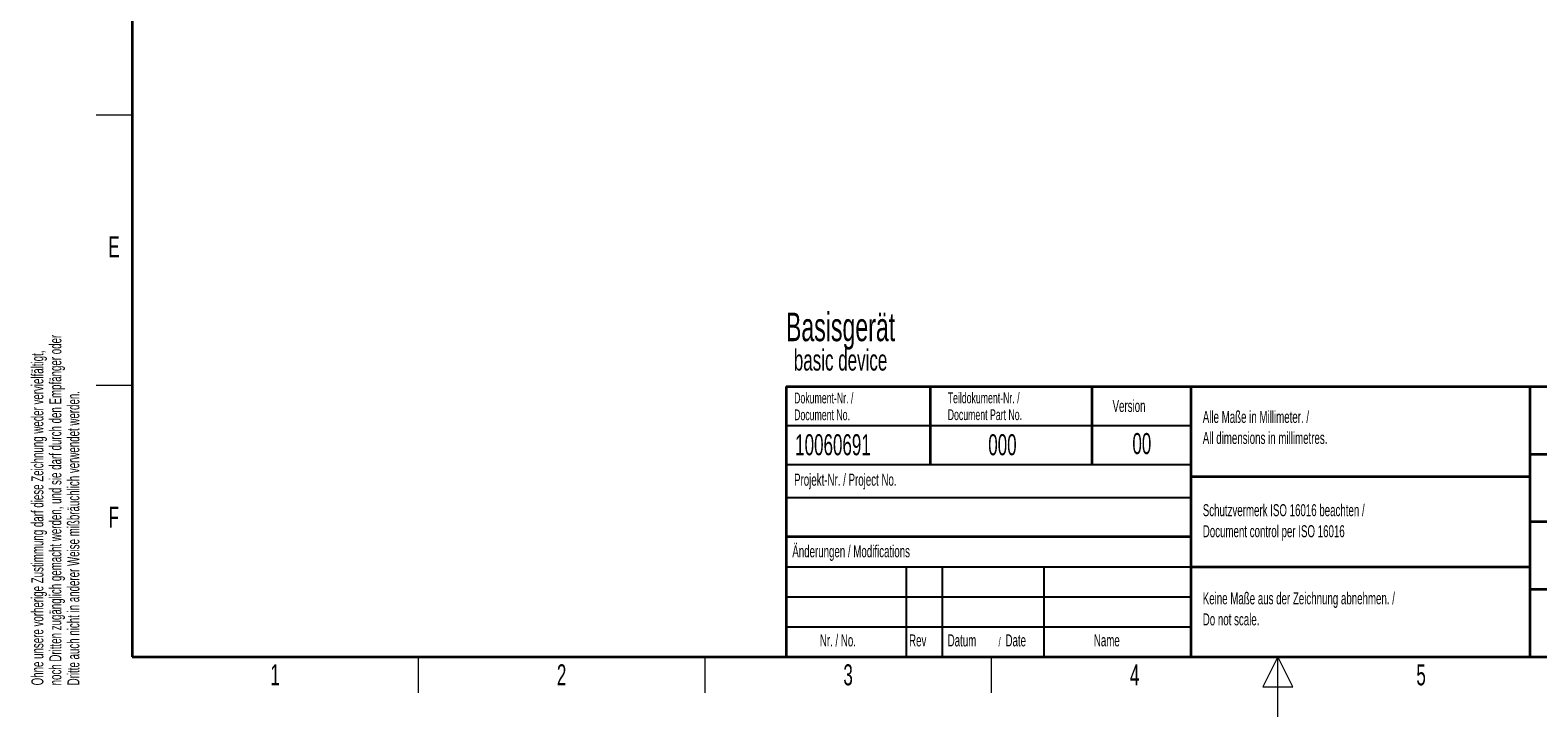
# Model space of a CAD drawing. Header units: millimetres. Extents: x 5 to 418, y 2 to 292.
# Tile 1 of 51: x 9 to 260, y 2 to 116. Entities that reach past the tile are written whole.
import ezdxf

# ---------------------------------------------------------------- set-up
doc = ezdxf.new("R2010")
doc.units = ezdxf.units.MM
doc.layers.add('SLD-0', color=7, linetype='Continuous')
doc.styles.add('SLDTEXTSTYLE0', font='TXT', dxfattribs={"width": 0.605})

# ---------------------------------------------------------------- blocks, each defined once
blk = doc.blocks.new('SW_NOTE_0')
at = {"layer": 'SLD-0', "color": 0, "attachment_point": 1, "style": 'SLDTEXTSTYLE0'}
for s, insert, char_height in [('Basisgerät', (0, 6.14), 4.763), ('basic device', (1.31, -0.02), 3.5)]:
    blk.add_mtext(s, dxfattribs=dict(at, insert=insert, char_height=char_height))
blk = doc.blocks.new('SW_NOTE_0_2')
at = {"layer": 'SLD-0', "color": 0, "char_height": 2, "attachment_point": 1, "rotation": 90, "style": 'SLDTEXTSTYLE0'}
for s, insert in [('noch Dritten zugänglich gemacht werden, und sie darf durch den Empfänger oder', (0.42, 0)), ('Ohne unsere vorherige Zustimmung darf diese Zeichnung weder vervielfältigt,', (-2.58, 0)), ('Dritte auch nicht in anderer Weise mißbräuchlich verwendet werden.', (3.42, 0))]:
    blk.add_mtext(s, dxfattribs=dict(at, insert=insert))
blk = doc.blocks.new('SW_NOTE_0_3')
at = {"layer": 'SLD-0', "color": 0, "attachment_point": 1, "style": 'SLDTEXTSTYLE0'}
for s, insert, char_height in [('Datum', (0, 2.58), 2), ('Date', (9.64, 2.58), 2), ('/', (8.48, 2.08), 1.5)]:
    blk.add_mtext(s, dxfattribs=dict(at, insert=insert, char_height=char_height))
blk = doc.blocks.new('SW_NOTE_0_4')
at = {"layer": 'SLD-0', "color": 0, "char_height": 2, "attachment_point": 1, "style": 'SLDTEXTSTYLE0'}
for s, insert in [('Alle Maße in Millimeter. /', (0, 2.58)), ('All dimensions in millimetres.', (0, -0.92))]:
    blk.add_mtext(s, dxfattribs=dict(at, insert=insert))
blk = doc.blocks.new('SW_NOTE_0_5')
at = {"layer": 'SLD-0', "color": 0, "char_height": 1.8, "attachment_point": 1, "style": 'SLDTEXTSTYLE0'}
for s, insert in [('Teildokument-Nr. /', (0, 2.32)), ('Document Part No.', (0, -0.48))]:
    blk.add_mtext(s, dxfattribs=dict(at, insert=insert))
blk = doc.blocks.new('SW_NOTE_0_6')
at = {"layer": 'SLD-0', "color": 0, "char_height": 1.8, "attachment_point": 1, "style": 'SLDTEXTSTYLE0'}
for s, insert in [('Dokument-Nr. /', (0, 2.32)), ('Document No.', (0, -0.48))]:
    blk.add_mtext(s, dxfattribs=dict(at, insert=insert))
blk = doc.blocks.new('SW_NOTE_0_7')
at = {"layer": 'SLD-0', "color": 0, "char_height": 2, "attachment_point": 1, "style": 'SLDTEXTSTYLE0'}
for s, insert in [('Keine Maße aus der Zeichnung abnehmen. /', (0, 2.58)), ('Do not scale.', (0, -0.92))]:
    blk.add_mtext(s, dxfattribs=dict(at, insert=insert))
blk = doc.blocks.new('SW_NOTE_0_8')
at = {"layer": 'SLD-0', "color": 0, "char_height": 2, "attachment_point": 1, "style": 'SLDTEXTSTYLE0'}
for s, insert in [('Schutzvermerk ISO 16016 beachten /', (0, 2.58)), ('Document control per ISO 16016', (0, -0.92))]:
    blk.add_mtext(s, dxfattribs=dict(at, insert=insert))

msp = doc.modelspace()

# ---------------------------------------------------------------- linework, layer by layer
at = {"layer": 'SLD-0', "lineweight": 35}
for p, q in [((26, 282.5), (26, 12)), ((135, 57), (408, 57)), ((135, 57), (135, 12)), ((159, 57), (159, 44)), ((186, 57), (186, 44)), ((202.5, 57), (202.5, 12)), ((259, 57), (259, 12)), ((259, 45.75), (288, 45.75)), ((202.5, 42), (259, 42)), ((259, 34.5), (288, 34.5)), ((135, 32), (202.5, 32)), ((202.5, 27), (259, 27)), ((259, 23.25), (288, 23.25)), ((26, 12), (408, 12)), ((135, 12), (408, 12))]:
    msp.add_line(p, q, dxfattribs=at)
at = {"layer": 'SLD-0', "lineweight": 18}
for p, q in [((20, 102.25), (26, 102.25)), ((20, 57.25), (26, 57.25)), ((73.75, 6), (73.75, 12)), ((121.5, 6), (121.5, 12)), ((169.25, 6), (169.25, 12)), ((217, 12), (214.5, 7)), ((217, 2), (217, 12)), ((219.5, 7), (217, 12)), ((214.5, 7), (219.5, 7))]:
    msp.add_line(p, q, dxfattribs=at)
at = {"layer": 'SLD-0'}
for p, q in [((135, 50.5), (202.5, 50.5)), ((135, 38.5), (202.5, 38.5)), ((135, 27), (202.5, 27)), ((155, 27), (155, 12)), ((161, 27), (161, 12)), ((178, 27), (178, 12)), ((135, 22), (202.5, 22)), ((135, 17), (202.5, 17))]:
    msp.add_line(p, q, dxfattribs=at)
at = {"layer": 'SLD-0', "lineweight": 25}
msp.add_line((135, 44), (202.5, 44), dxfattribs=at)

# ---------------------------------------------------------------- block references
at = {"layer": 'SLD-0'}
for name, p in [('SW_NOTE_0_2', (11.808, 7.2381)), ('SW_NOTE_0_6', (136.354, 53.6688)), ('SW_NOTE_0_5', (161.9554, 53.687)), ('SW_NOTE_0_4', (204.464, 50.3607)), ('SW_NOTE_0_8', (204.464, 34.8277)), ('SW_NOTE_0_7', (204.464, 20.1509)), ('SW_NOTE_0_3', (161.9462, 13.1463))]:
    msp.add_blockref(name, p, dxfattribs=at)
at = {"layer": 'SLD-0', "color": 7}
msp.add_blockref('SW_NOTE_0', (134.9924, 63.1768), dxfattribs=at)

# ---------------------------------------------------------------- texts
at = {"layer": 'SLD-0', "style": 'SLDTEXTSTYLE0'}
for s, insert, char_height, attachment_point in [('E', (22.9816, 82.0011), 3.5, 2), ('Version', (189.4285, 54.7601), 2, 1), ('10060691', (136.5297, 49.0581), 3.5, 1), ('000', (168.711, 49.0581), 3.5, 1), ('00', (194.3073, 49.2527), 3.5, 2), ('Projekt-Nr. / Project No.', (136.3454, 42.4834), 2, 1), ('F', (22.9536, 37.0011), 3.5, 2), ('Änderungen / Modifications', (136.0531, 30.5619), 2, 1), ('Nr. / No.', (140.6365, 15.7244), 2, 1), ('Rev', (155.5183, 15.7244), 2, 1), ('Name', (186.3108, 15.729), 2, 1), ('1', (49.8527, 10.743), 3.5, 2), ('2', (97.6027, 10.743), 3.5, 2), ('3', (145.3527, 10.743), 3.5, 2), ('4', (193.1027, 10.743), 3.5, 2), ('5', (240.8527, 10.743), 3.5, 2)]:
    msp.add_mtext(s, dxfattribs=dict(at, insert=insert, char_height=char_height, attachment_point=attachment_point))

doc.saveas('drawing.dxf')
